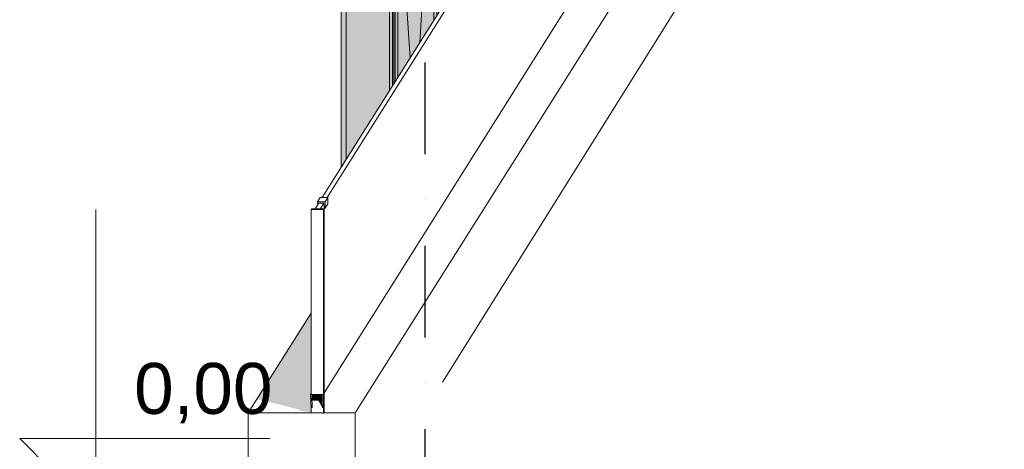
# Model space of a CAD drawing. Header units: millimetres. Extents: x -5786624 to -5751925, y -4800 to 9338.
# Tile 3 of 15: x -5780729 to -5776858, y 258 to 1945. Entities that reach past the tile are written whole.
import ezdxf
from ezdxf.enums import TextEntityAlignment as Align

# ---------------------------------------------------------------- set-up
doc = ezdxf.new("R2010")
doc.units = ezdxf.units.MM
doc.header["$MEASUREMENT"] = 0
doc.linetypes.add('Kropki i Kreski', pattern=[720, 360, -180, 0, -180])
for name, color, linetype in [('Nowe_130-Z Teren otaczajacy', 7, 'Continuous'), ('Nowe_199-Z Wymiary i opisy', 7, 'Continuous'), ('Nowe_260-A Balustrady', 7, 'Continuous'), ('Nowe_280-A Dachy Powłoki', 7, 'Continuous'), ('Nowe_290-A Ściany kurtynowe', 7, 'Continuous'), ('Nowe_410-K Osie', 7, 'Continuous'), ('Nowe_420-K Ściany', 7, 'Continuous'), ('Nowe_Drzwi Archicad', 7, 'Continuous')]:
    doc.layers.add(name, color=color, linetype=linetype)
for name, color, linetype, lineweight in [('Nowe_130-Z Teren otaczajacy_Nr_pióra__2', 8, 'Continuous', 13), ('Nowe_199-Z Wymiary i opisy_Nr_pióra__6', 5, 'Continuous', 13), ('Nowe_260-A Balustrady_Nr_pióra__11', 7, 'Continuous', 13), ('Nowe_260-A Balustrady_Nr_pióra__91', 7, 'Continuous', 13), ('Nowe_290-A Ściany kurtynowe_Nr_pióra__3', 7, 'Continuous', 13), ('Nowe_290-A Ściany kurtynowe_Nr_pióra__83', 7, 'Continuous', 13), ('Nowe_410-K Osie_Nr_pióra__1', 7, 'Continuous', 13), ('Nowe_420-K Ściany_Nr_pióra__87', 7, 'Continuous', 13), ('Nowe_Drzwi Archicad_Nr_pióra__3', 7, 'Continuous', 13)]:
    doc.layers.add(name, color=color, linetype=linetype, lineweight=lineweight)
for name, color, linetype, lineweight, true_color in [('Nowe_199-Z Wymiary i opisy_Nr_pióra__45', 7, 'Continuous', 15, 0x40a5ff), ('Nowe_199-Z Wymiary i opisy_Nr_pióra__85', 7, 'Continuous', 13, 0x80c2ff), ('Nowe_260-A Balustrady_Nr_pióra__61', 7, 'Continuous', 13, 0x6a6a6a), ('Nowe_280-A Dachy Powłoki_Nr_pióra__61', 7, 'Continuous', 13, 0x6a6a6a), ('Nowe_290-A Ściany kurtynowe_Nr_pióra__61', 7, 'Continuous', 13, 0x6a6a6a), ('Nowe_410-K Osie_Nr_pióra__25', 7, 'Continuous', 25, 0x40a5ff), ('Nowe_420-K Ściany_Nr_pióra__61', 7, 'Continuous', 13, 0x6a6a6a), ('Nowe_Drzwi Archicad_Nr_pióra__61', 7, 'Continuous', 13, 0x6a6a6a)]:
    doc.layers.add(name, color=color, linetype=linetype, lineweight=lineweight, true_color=true_color)
doc.styles.add('STYL_AUTOMATYCZNY_1', font='arial.ttf')
doc.styles.add('STYL_AUTOMATYCZNY_2', font='arial.ttf')

# ---------------------------------------------------------------- blocks, each defined once
blk = doc.blocks.new('ElemPrzekroju_3', base_point=(-5361781.8, 0))
at = {"layer": 'Nowe_420-K Ściany_Nr_pióra__61', "linetype": 'Continuous', "lineweight": 0, "true_color": 0x1a1a1a}
for points in [[(-5779445.6, 5244.3), (-5779445.6, 5242.5), (-5779440.6, 5242.5)], [(-5779440.6, 5242.5), (-5779445.6, 5242.5), (-5779445.6, 1394.9), (-5779425.6, 1426.7), (-5779425.6, 5237)], [(-5779385.6, 5222.3), (-5779425.6, 5237), (-5779425.6, 1426.7), (-5779385.6, 1490.2)], [(-5779385.6, 1490.2), (-5779274.7, 1666.2), (-5779274.7, 2951.7), (-5779269.9, 2951.7), (-5779269.9, 2971.7), (-5779267, 2971.7), (-5779267, 2981.7), (-5779264.2, 2981.7), (-5779264.2, 4467.5), (-5779264.2, 5177.6), (-5779385.6, 5222.3)]]:
    blk.add_hatch(color=250, dxfattribs=at).paths.add_polyline_path(points)
at = {"layer": 'Nowe_420-K Ściany_Nr_pióra__87', "color": 7, "linetype": 'Continuous', "lineweight": 13}
for p, q in [((-5779445.6, 5244.3), (-5779445.6, 5242.5)), ((-5779445.6, 1394.9), (-5779445.6, 5242.5)), ((-5779445.6, 5242.5), (-5779440.6, 5242.5))]:
    blk.add_line(p, q, dxfattribs=at)
blk = doc.blocks.new('ElemPrzekroju_16', base_point=(-5361781.8, 0))
at = {"layer": 'Nowe_260-A Balustrady_Nr_pióra__61', "linetype": 'Continuous', "lineweight": 0, "true_color": 0x1a1a1a}
blk.add_hatch(color=250, dxfattribs=at).paths.add_polyline_path([(-5779580.9, 469.2), (-5779579, 448.9), (-5779579, 469.2)])
at = {"layer": 'Nowe_260-A Balustrady_Nr_pióra__11', "color": 7, "linetype": 'Continuous', "lineweight": 13}
for p, q in [((-5776249.5, 5688.5), (-5779536.1, 473.5)), ((-5779583.5, 476.7), (-5779585.5, 473.5)), ((-5779585.5, 473.5), (-5779583.5, 421)), ((-5779536.1, 473.5), (-5779585.5, 473.5)), ((-5779580.9, 469.2), (-5779540.4, 469.2)), ((-5779579, 421), (-5779580.9, 469.2)), ((-5779540.4, 469.2), (-5779538.5, 421)), ((-5779533.4, 401.6), (-5779536.1, 473.5))]:
    blk.add_line(p, q, dxfattribs=at)
blk = doc.blocks.new('ElemPrzekroju_17', base_point=(-5361781.8, 0))
at = {"layer": 'Nowe_260-A Balustrady_Nr_pióra__61', "linetype": 'Continuous', "lineweight": 0, "true_color": 0x1a1a1a}
for points in [[(-5779579, 469.2), (-5779579, 448.9), (-5779554.7, 448.9), (-5779538.5, 421), (-5779540.4, 469.2)], [(-5779532.5, 479.1), (-5779534.1, 476.7), (-5779534.1, 421), (-5779533.4, 401.6), (-5779532.5, 402.9)]]:
    blk.add_hatch(color=250, dxfattribs=at).paths.add_polyline_path(points)
at = {"layer": 'Nowe_260-A Balustrady_Nr_pióra__11', "color": 7, "linetype": 'Continuous', "lineweight": 13}
for p, q in [((-5779581.9, 1202), (-5779583.5, 1199.5)), ((-5779567.1, 1202), (-5779581.9, 1202)), ((-5779547.4, 1202), (-5779567.1, 1202)), ((-5779532.5, 1202), (-5779547.4, 1202)), ((-5779534.1, 1199.5), (-5779532.5, 1202)), ((-5779532.5, 479.1), (-5779532.5, 1202)), ((-5779583.5, 1199.5), (-5779534.1, 1199.5)), ((-5779583.5, 476.7), (-5779583.5, 1199.5)), ((-5779534.1, 399.5), (-5779534.1, 1199.5)), ((-5779532.5, 402.9), (-5779532.5, 479.1)), ((-5779583.5, 402.4), (-5779583.5, 421)), ((-5779540.8, 399.5), (-5779534.1, 399.5)), ((-5779534.1, 399.5), (-5779533.9, 399.8))]:
    blk.add_line(p, q, dxfattribs=at)
blk = doc.blocks.new('ElemPrzekroju_20', base_point=(-5361781.8, 0))
at = {"layer": 'Nowe_130-Z Teren otaczajacy_Nr_pióra__2', "color": 8, "linetype": 'Continuous', "lineweight": 13}
blk.add_line((-5779066.9, 521.5), (-5777586.6, 2883.7), dxfattribs=at)
blk = doc.blocks.new('ElemPrzekroju_28', base_point=(-5361781.8, 0))
at = {"layer": 'Nowe_260-A Balustrady_Nr_pióra__61', "linetype": 'Continuous', "lineweight": 0, "true_color": 0x1a1a1a}
for points in [[(-5779552.8, 1224.7), (-5779557.5, 1218), (-5779557.4, 1217.3)], [(-5779532.3, 1205.3), (-5779531.7, 1199.1), (-5779527.8, 1205.3)]]:
    blk.add_hatch(color=250, dxfattribs=at).paths.add_polyline_path(points)
at = {"layer": 'Nowe_260-A Balustrady_Nr_pióra__11', "color": 7, "linetype": 'Continuous', "lineweight": 13}
for p, q in [((-5776310.4, 6373.3), (-5779539.2, 1246.4)), ((-5776290.7, 6373.3), (-5779519.4, 1246.4)), ((-5779567.1, 1202), (-5779567.9, 1200.7)), ((-5779548.1, 1200.7), (-5779567.9, 1200.7)), ((-5779552.8, 1224.7), (-5779567.1, 1202)), ((-5779533, 1224.7), (-5779548.1, 1200.7))]:
    blk.add_line(p, q, dxfattribs=at)
at = {"layer": 'Nowe_260-A Balustrady_Nr_pióra__91', "color": 7, "linetype": 'Continuous', "lineweight": 13}
for p, q in [((-5779557.9, 1229.6), (-5779547.3, 1246.4)), ((-5779517.7, 1246.4), (-5779547.3, 1246.4)), ((-5779528.3, 1229.6), (-5779517.7, 1246.4)), ((-5779516.8, 1222.1), (-5779517.7, 1246.4)), ((-5779528.3, 1229.6), (-5779557.9, 1229.6)), ((-5779557.9, 1229.6), (-5779557.4, 1217.3)), ((-5779552.8, 1224.7), (-5779533, 1224.7)), ((-5779533, 1224.7), (-5779532.3, 1205.3)), ((-5779532.3, 1205.3), (-5779527.3, 1205.3)), ((-5779527.3, 1205.3), (-5779528.3, 1229.6)), ((-5779527.3, 1205.3), (-5779516.8, 1222.1))]:
    blk.add_line(p, q, dxfattribs=at)
blk = doc.blocks.new('ElemPrzekroju_42', base_point=(-5361781.8, 0))
at = {"layer": 'Nowe_280-A Dachy Powłoki_Nr_pióra__61', "linetype": 'Continuous', "lineweight": 0, "true_color": 0x1a1a1a}
for points in [[(-5777589.9, 2879.1), (-5779067.8, 520.1), (-5777589.8, 2878.6)], [(-5779628.2, 413.6), (-5779630.2, 410.4), (-5779594.6, 405.2), (-5779583.5, 402.4), (-5779583.5, 421), (-5779585.5, 473.5), (-5779583.5, 476.7), (-5779583.5, 792.8), (-5779795.9, 455.5)], [(-5779540.8, 399.5), (-5779535.1, 398), (-5779534.1, 399.5)]]:
    blk.add_hatch(color=250, dxfattribs=at).paths.add_polyline_path(points)
at = {"layer": 'Nowe_280-A Dachy Powłoki_Nr_pióra__61', "color": 251, "linetype": 'Continuous', "lineweight": 13, "true_color": 0x6a6a6a}
for p, q in [((-5779410, 400.7), (-5776121.6, 5611.8)), ((-5779583.5, 792.8), (-5779830.4, 400.7)), ((-5779830.4, 400.7), (-5779540.8, 400.7)), ((-5779830.4, 400.7), (-5779830.4, 390.4)), ((-5779830.4, 390.4), (-5779830.4, 96.6)), ((-5779533.9, 400.7), (-5779410, 400.7)), ((-5779410, 390.4), (-5779410, 400.7)), ((-5779410, 96.6), (-5779410, 390.4))]:
    blk.add_line(p, q, dxfattribs=at)
blk = doc.blocks.new('ElemPrzekroju_46', base_point=(-5361781.8, 0))
at = {"layer": 'Nowe_290-A Ściany kurtynowe_Nr_pióra__61', "linetype": 'Continuous', "lineweight": 0, "true_color": 0x1a1a1a}
for points in [[(-5779083.6, 2981.7), (-5779267, 2981.7), (-5779264.8, 2971.7), (-5779083.6, 2971.7)], [(-5779267, 2981.7), (-5779267, 2971.7), (-5779264.8, 2971.7)], [(-5779274.7, 2951.7), (-5779262.6, 2906.7), (-5779100.5, 2906.7), (-5779088.4, 2951.7)], [(-5779274.7, 2951.7), (-5779274.7, 1666.2), (-5779262.6, 1685.5), (-5779262.6, 2906.7)], [(-5779088.4, 2951.7), (-5779100.5, 2906.7), (-5779100.5, 1942.8), (-5779088.4, 1962.1)], [(-5779083.6, 2951.7), (-5779088.4, 2951.7), (-5779088.4, 1962.1), (-5779083.6, 1969.8)], [(-5779257.8, 2906.7), (-5779262.6, 2906.7), (-5779262.6, 1685.5), (-5779257.8, 1693.2)], [(-5779257.8, 1693.2), (-5779252.4, 1701.7), (-5779252.4, 2886.7), (-5779257.8, 2906.7)], [(-5779100.5, 2906.7), (-5779257.8, 2906.7), (-5779252.4, 2886.7), (-5779101.1, 2886.7), (-5779100.5, 2888.8)], [(-5779252.4, 1701.7), (-5779242.8, 1717), (-5779242.8, 2886.7), (-5779252.4, 2886.7)], [(-5779242.8, 1717), (-5779101.1, 1941.9), (-5779101.1, 2886.7), (-5779242.8, 2886.7)], [(-5779101.1, 2886.7), (-5779101.1, 1941.9), (-5779100.5, 1942.8), (-5779100.5, 2888.8)]]:
    blk.add_hatch(color=250, dxfattribs=at).paths.add_polyline_path(points)
at = {"layer": 'Nowe_290-A Ściany kurtynowe_Nr_pióra__3', "color": 7, "linetype": 'Continuous', "lineweight": 13}
for p, q in [((-5779257.8, 2822.4), (-5779252.4, 2735.1)), ((-5779252.4, 2735.1), (-5779194.3, 1794)), ((-5779101.1, 2735.1), (-5779155.5, 1855.6)), ((-5779100.5, 2744.5), (-5779101.1, 2735.1))]:
    blk.add_line(p, q, dxfattribs=at)
at = {"layer": 'Nowe_290-A Ściany kurtynowe_Nr_pióra__83', "color": 7, "linetype": 'Continuous', "lineweight": 13}
for p, q in [((-5779260.3, 2981.7), (-5779267, 2981.7)), ((-5779267, 2981.7), (-5779264.8, 2971.7)), ((-5779267, 2981.7), (-5779267, 2971.7)), ((-5779083.6, 2981.7), (-5779260.3, 2981.7)), ((-5779274.7, 2951.7), (-5779274.7, 1666.2)), ((-5779088.4, 2951.7), (-5779274.7, 2951.7)), ((-5779088.4, 1962.1), (-5779088.4, 2951.7)), ((-5779083.6, 2951.7), (-5779088.4, 2951.7)), ((-5779262.6, 1685.5), (-5779262.6, 2906.7)), ((-5779262.6, 2906.7), (-5779100.5, 2906.7)), ((-5779257.8, 1693.2), (-5779257.8, 2906.7)), ((-5779100.5, 2906.7), (-5779100.5, 1942.8)), ((-5779252.4, 1701.7), (-5779252.4, 2886.7)), ((-5779252.4, 2886.7), (-5779101.1, 2886.7)), ((-5779242.8, 2886.7), (-5779242.8, 1717)), ((-5779101.1, 2886.7), (-5779101.1, 1941.9))]:
    blk.add_line(p, q, dxfattribs=at)
blk = doc.blocks.new('ElemPrzekroju_131', base_point=(-5361781.8, 0))
at = {"layer": 'Nowe_Drzwi Archicad_Nr_pióra__61', "linetype": 'Continuous', "lineweight": 0, "true_color": 0x1a1a1a}
blk.add_hatch(color=250, dxfattribs=at).paths.add_polyline_path([(-5779464.6, 1364.7), (-5779445.6, 1394.9), (-5779445.6, 2543), (-5779464.6, 2543)])
at = {"layer": 'Nowe_Drzwi Archicad_Nr_pióra__3', "color": 7, "linetype": 'Continuous', "lineweight": 13}
for p, q in [((-5779464.6, 1364.7), (-5779464.6, 2543)), ((-5779464.6, 2543), (-5779445.6, 2543))]:
    blk.add_line(p, q, dxfattribs=at)
blk = doc.blocks.new('Standardowy znacznik osi[2]', base_point=(-5779135.6, 8538.2))
at = {"layer": 'Nowe_410-K Osie_Nr_pióra__25', "color": 161, "linetype": 'Kropki i Kreski', "lineweight": 25, "true_color": 0x40a5ff}
blk.add_line((-5779135.6, 7538.2), (-5779135.6, -3000), dxfattribs=at)
at = {"layer": 'Nowe_410-K Osie_Nr_pióra__1', "color": 7, "lineweight": 13, "style": 'STYL_AUTOMATYCZNY_1'}
for tag, p in [('AC_MarkerText_1_0', (-5779135.6, 9113.2)), ('AC_MarkerText_1_1', (-5779135.6, -4225))]:
    blk.add_attdef(tag, text='', height=350, rotation=360, dxfattribs=at).set_placement(p, align=Align.TOP_CENTER)
blk = doc.blocks.new('Wymiary_1', base_point=(-5780428.9, 0))
at = {"layer": 'Nowe_199-Z Wymiary i opisy_Nr_pióra__45', "color": 161, "linetype": 'Continuous', "lineweight": 15, "true_color": 0x40a5ff}
for p, q in [((-5780428.9, 0), (-5780428.9, 1200)), ((-5780428.9, 0), (-5780728.9, 300)), ((-5780728.9, 300), (-5780428.9, 300)), ((-5780428.9, 300), (-5779745.1, 300))]:
    blk.add_line(p, q, dxfattribs=at)
at = {"layer": 'Nowe_199-Z Wymiary i opisy_Nr_pióra__85', "color": 151, "linetype": 'Continuous', "lineweight": 13, "true_color": 0x80c2ff}
for q in [(-5780653.9, 0), (-5780203.9, 0)]:
    blk.add_line((-5780428.9, 0), q, dxfattribs=at)
at = {"layer": 'Nowe_199-Z Wymiary i opisy_Nr_pióra__6', "color": 5, "lineweight": 13, "insert": (-5780278.9, 360), "char_height": 200, "attachment_point": 7, "style": 'STYL_AUTOMATYCZNY_2'}
blk.add_mtext('\\A1;{\\pql;\\fArial|b0|i0|c238|p0;\\W1.000000;0,00}', dxfattribs=at)

msp = doc.modelspace()

# ---------------------------------------------------------------- block references
at = {"layer": 'Nowe_130-Z Teren otaczajacy', "lineweight": 0}
msp.add_blockref('ElemPrzekroju_20', (-5361781.8, 0), dxfattribs=at)
at = {"layer": 'Nowe_199-Z Wymiary i opisy', "color": 151, "linetype": 'Continuous', "lineweight": 13, "true_color": 0x80c2ff}
msp.add_blockref('Wymiary_1', (-5780428.9, 0), dxfattribs=at)
at = {"layer": 'Nowe_260-A Balustrady', "lineweight": 0}
for name in ['ElemPrzekroju_28', 'ElemPrzekroju_16', 'ElemPrzekroju_17']:
    msp.add_blockref(name, (-5361781.8, 0), dxfattribs=at)
at = {"layer": 'Nowe_280-A Dachy Powłoki', "lineweight": 0}
msp.add_blockref('ElemPrzekroju_42', (-5361781.8, 0), dxfattribs=at)
at = {"layer": 'Nowe_290-A Ściany kurtynowe', "lineweight": 0}
msp.add_blockref('ElemPrzekroju_46', (-5361781.8, 0), dxfattribs=at)
at = {"layer": 'Nowe_410-K Osie', "color": 8, "linetype": 'Continuous', "lineweight": 13}
msp.add_blockref('Standardowy znacznik osi[2]', (-5779135.6, 8538.2), dxfattribs=at)
at = {"layer": 'Nowe_420-K Ściany', "lineweight": 0}
msp.add_blockref('ElemPrzekroju_3', (-5361781.8, 0), dxfattribs=at)
at = {"layer": 'Nowe_Drzwi Archicad', "lineweight": 0}
msp.add_blockref('ElemPrzekroju_131', (-5361781.8, 0), dxfattribs=at)

doc.saveas('drawing.dxf')
